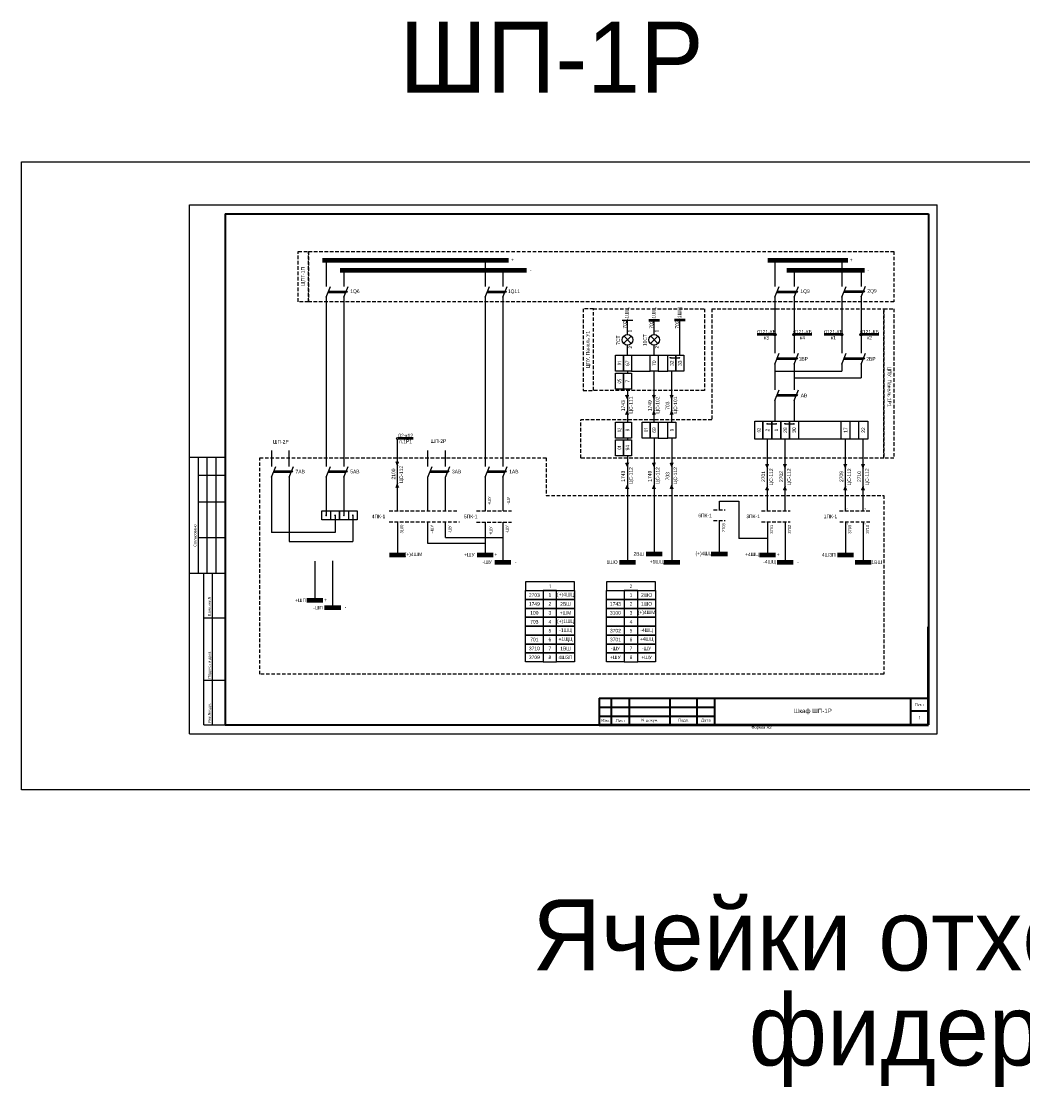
# Model space of a CAD drawing. Header units: millimetres. Extents: x 7700 to 12777, y -2533 to 2568.
# Tile 44 of 74: x 8116 to 8679, y 1887 to 2492. Entities that reach past the tile are written whole.
import ezdxf
from ezdxf.enums import TextEntityAlignment as Align

# ---------------------------------------------------------------- set-up
doc = ezdxf.new("R2010")
doc.units = ezdxf.units.MM
doc.linetypes.add('JIS_02_2.0', pattern=[3, 2, -1])
doc.layers.add('основная 0.5', color=7, linetype='Continuous', lineweight=50)
doc.styles.add('SIMPLEX', font='txt', dxfattribs={"height": 5})

msp = doc.modelspace()

# ---------------------------------------------------------------- hatches: boundary and pattern name
h = msp.add_hatch(color=256)
h.dxf.hatch_style = 1
h.paths.add_polyline_path([(8457.61, 2282.21), (8456.61, 2279.87), (8455.61, 2282.21)])
h = msp.add_hatch(color=256)
h.dxf.hatch_style = 1
h.paths.add_polyline_path([(8472.6, 2282.21), (8471.6, 2279.87), (8470.6, 2282.21)])
h = msp.add_hatch(color=256)
h.dxf.hatch_style = 1
h.paths.add_polyline_path([(8482.6, 2282.21), (8481.6, 2279.87), (8480.6, 2282.21)])
h = msp.add_hatch(color=256)
h.dxf.hatch_style = 1
h.paths.add_polyline_path([(8455.61, 2271.09), (8456.61, 2273.43), (8457.61, 2271.09)])
h = msp.add_hatch(color=256)
h.dxf.hatch_style = 1
h.paths.add_polyline_path([(8470.6, 2271.09), (8471.6, 2273.43), (8472.6, 2271.09)])
h = msp.add_hatch(color=256)
h.dxf.hatch_style = 1
h.paths.add_polyline_path([(8480.6, 2271.09), (8481.6, 2273.43), (8482.6, 2271.09)])
h = msp.add_hatch(color=256)
h.dxf.hatch_style = 1
h.paths.add_polyline_path([(8328.44, 2244.84), (8327.44, 2242.5), (8326.44, 2244.84)])
h = msp.add_hatch(color=256)
h.dxf.hatch_style = 1
h.paths.add_polyline_path([(8457.61, 2244.12), (8456.61, 2241.78), (8455.61, 2244.12)])
h = msp.add_hatch(color=256)
h.dxf.hatch_style = 1
h.paths.add_polyline_path([(8472.6, 2244.12), (8471.6, 2241.78), (8470.6, 2244.12)])
h = msp.add_hatch(color=256)
h.dxf.hatch_style = 1
h.paths.add_polyline_path([(8482.6, 2244.12), (8481.6, 2241.78), (8480.6, 2244.12)])
h = msp.add_hatch(color=256)
h.dxf.hatch_style = 1
h.paths.add_polyline_path([(8536.22, 2243.42), (8535.22, 2241.08), (8534.22, 2243.42)])
h = msp.add_hatch(color=256)
h.dxf.hatch_style = 1
h.paths.add_polyline_path([(8546.22, 2243.42), (8545.22, 2241.08), (8544.22, 2243.42)])
h = msp.add_hatch(color=256)
h.dxf.hatch_style = 1
h.paths.add_polyline_path([(8580.08, 2243.42), (8579.08, 2241.08), (8578.08, 2243.42)])
h = msp.add_hatch(color=256)
h.dxf.hatch_style = 1
h.paths.add_polyline_path([(8590.08, 2243.42), (8589.08, 2241.08), (8588.08, 2243.42)])
h = msp.add_hatch(color=256)
h.dxf.hatch_style = 1
h.paths.add_polyline_path([(8326.44, 2230.15), (8327.44, 2232.5), (8328.44, 2230.15)])
h = msp.add_hatch(color=256)
h.dxf.hatch_style = 1
h.paths.add_polyline_path([(8455.61, 2229.43), (8456.61, 2231.78), (8457.61, 2229.43)])
h = msp.add_hatch(color=256)
h.dxf.hatch_style = 1
h.paths.add_polyline_path([(8470.6, 2229.43), (8471.6, 2231.78), (8472.6, 2229.43)])
h = msp.add_hatch(color=256)
h.dxf.hatch_style = 1
h.paths.add_polyline_path([(8480.6, 2229.43), (8481.6, 2231.78), (8482.6, 2229.43)])
h = msp.add_hatch(color=256)
h.dxf.hatch_style = 1
h.paths.add_polyline_path([(8534.22, 2228.74), (8535.22, 2231.08), (8536.22, 2228.74)])
h = msp.add_hatch(color=256)
h.dxf.hatch_style = 1
h.paths.add_polyline_path([(8544.22, 2228.74), (8545.22, 2231.08), (8546.22, 2228.74)])
h = msp.add_hatch(color=256)
h.dxf.hatch_style = 1
h.paths.add_polyline_path([(8578.08, 2228.74), (8579.08, 2231.08), (8580.08, 2228.74)])
h = msp.add_hatch(color=256)
h.dxf.hatch_style = 1
h.paths.add_polyline_path([(8588.08, 2228.74), (8589.08, 2231.08), (8590.08, 2228.74)])

# ---------------------------------------------------------------- linework, layer by layer
for p, q in [((8210.61, 2091.88), (8210.61, 2388.93)), ((8210.61, 2388.93), (8630.62, 2388.93)), ((8210.61, 2091.88), (8210.61, 2388.93)), ((8630.62, 2091.88), (8630.62, 2388.93)), ((8630.62, 2091.88), (8630.62, 2388.93)), ((8288.76, 2340.52), (8298.77, 2340.52)), ((8298.46, 2339.77), (8298.77, 2340.52)), ((8298.77, 2340.52), (8299.24, 2340.32)), ((8299.24, 2340.32), (8298.89, 2339.57)), ((8378.03, 2340.52), (8388.04, 2340.52)), ((8387.74, 2339.77), (8388.04, 2340.52)), ((8388.04, 2340.52), (8388.51, 2340.32)), ((8388.51, 2340.32), (8388.17, 2339.57)), ((8540.82, 2340.52), (8551.62, 2340.52)), ((8551.32, 2339.77), (8551.62, 2340.52)), ((8551.62, 2340.52), (8552.09, 2340.32)), ((8552.09, 2340.32), (8551.75, 2339.57)), ((8578.51, 2340.76), (8589.22, 2340.76)), ((8588.91, 2340), (8589.22, 2340.76)), ((8589.22, 2340.76), (8589.69, 2340.56)), ((8589.69, 2340.56), (8589.34, 2339.81)), ((8288.45, 2339.77), (8298.46, 2339.77)), ((8298.89, 2339.57), (8298.46, 2339.77)), ((8377.73, 2339.77), (8387.74, 2339.77)), ((8388.17, 2339.57), (8387.74, 2339.77)), ((8540.52, 2339.77), (8551.32, 2339.77)), ((8551.75, 2339.57), (8551.32, 2339.77)), ((8578.21, 2340), (8588.91, 2340)), ((8589.34, 2339.81), (8588.91, 2340)), ((8453.61, 2324.3), (8459.61, 2324.3)), ((8456.61, 2316.19), (8456.61, 2324.3)), ((8471.6, 2316.19), (8471.6, 2324.3)), ((8486.1, 2304.53), (8486.1, 2324.3)), ((8456.61, 2304.53), (8456.61, 2310.19)), ((8471.6, 2304.53), (8471.6, 2310.19)), ((8458.86, 2304.53), (8469.35, 2304.53)), ((8473.85, 2304.53), (8479.35, 2304.53)), ((8480.74, 2303.02), (8485.74, 2303.02)), ((8540.52, 2302.29), (8551.32, 2302.29)), ((8540.82, 2303.04), (8551.62, 2303.04)), ((8551.32, 2302.29), (8551.62, 2303.04)), ((8551.75, 2302.1), (8551.32, 2302.29)), ((8551.62, 2303.04), (8552.09, 2302.84)), ((8552.09, 2302.84), (8551.75, 2302.1)), ((8578.11, 2302.29), (8588.91, 2302.29)), ((8578.42, 2303.04), (8589.22, 2303.04)), ((8588.91, 2302.29), (8589.22, 2303.04)), ((8589.34, 2302.1), (8588.91, 2302.29)), ((8589.22, 2303.04), (8589.69, 2302.84)), ((8589.69, 2302.84), (8589.34, 2302.1)), ((8456.61, 2295.53), (8456.61, 2294.5)), ((8458.86, 2295.53), (8469.35, 2295.53)), ((8471.6, 2267.02), (8471.6, 2295.53)), ((8473.85, 2295.53), (8479.35, 2295.53)), ((8481.6, 2267.02), (8481.6, 2295.53)), ((8455.61, 2282.21), (8456.61, 2279.87)), ((8456.61, 2285.5), (8456.61, 2267.02)), ((8470.6, 2282.21), (8471.6, 2279.87)), ((8480.6, 2282.21), (8481.6, 2279.87)), ((8540.52, 2281.73), (8551.32, 2281.73)), ((8540.82, 2282.49), (8551.62, 2282.49)), ((8551.32, 2281.73), (8551.62, 2282.49)), ((8551.75, 2281.54), (8551.32, 2281.73)), ((8551.62, 2282.49), (8552.09, 2282.29)), ((8552.09, 2282.29), (8551.75, 2281.54)), ((8456.61, 2273.43), (8455.61, 2271.09)), ((8471.6, 2273.43), (8470.6, 2271.09)), ((8481.6, 2273.43), (8480.6, 2271.09)), ((8473.85, 2267.02), (8479.35, 2267.02)), ((8535.11, 2265.98), (8540.11, 2265.98)), ((8545.11, 2265.98), (8550.11, 2265.98)), ((8327.44, 2217.1), (8327.44, 2257.13)), ((8456.61, 2258.02), (8456.61, 2257.09)), ((8471.6, 2258.02), (8471.6, 2192.93)), ((8473.85, 2258.02), (8479.35, 2258.02)), ((8481.6, 2258.02), (8481.6, 2188.32)), ((8535.22, 2217.14), (8535.22, 2257.48)), ((8545.22, 2217.14), (8545.22, 2257.48)), ((8579.08, 2217.14), (8579.08, 2257.48)), ((8589.08, 2217.14), (8589.08, 2257.48)), ((8230.61, 2247.12), (8210.61, 2247.12)), ((8215.61, 2182.12), (8215.61, 2247.12)), ((8220.61, 2182.12), (8220.61, 2247.12)), ((8225.61, 2182.12), (8225.61, 2247.12)), ((8326.44, 2244.84), (8327.44, 2242.5)), ((8455.61, 2244.12), (8456.61, 2241.78)), ((8456.61, 2248.09), (8456.61, 2188.32)), ((8470.6, 2244.12), (8471.6, 2241.78)), ((8480.6, 2244.12), (8481.6, 2241.78)), ((8257.71, 2238.79), (8267.71, 2238.79)), ((8258.01, 2239.55), (8268.02, 2239.55)), ((8267.71, 2238.79), (8268.02, 2239.55)), ((8268.14, 2238.6), (8267.71, 2238.79)), ((8268.02, 2239.55), (8268.49, 2239.34)), ((8268.49, 2239.34), (8268.14, 2238.6)), ((8288.45, 2238.79), (8298.46, 2238.79)), ((8288.76, 2239.55), (8298.77, 2239.55)), ((8298.46, 2238.79), (8298.77, 2239.55)), ((8298.89, 2238.6), (8298.46, 2238.79)), ((8298.77, 2239.55), (8299.24, 2239.34)), ((8299.24, 2239.34), (8298.89, 2238.6)), ((8345.53, 2238.79), (8355.54, 2238.79)), ((8345.83, 2239.55), (8355.84, 2239.55)), ((8355.54, 2238.79), (8355.84, 2239.55)), ((8355.97, 2238.6), (8355.54, 2238.79)), ((8355.84, 2239.55), (8356.31, 2239.34)), ((8356.31, 2239.34), (8355.97, 2238.6)), ((8377.73, 2238.79), (8387.74, 2238.79)), ((8378.03, 2239.55), (8388.04, 2239.55)), ((8387.74, 2238.79), (8388.04, 2239.55)), ((8388.17, 2238.6), (8387.74, 2238.79)), ((8388.04, 2239.55), (8388.51, 2239.34)), ((8388.51, 2239.34), (8388.17, 2238.6)), ((8534.22, 2243.42), (8535.22, 2241.08)), ((8544.22, 2243.42), (8545.22, 2241.08)), ((8578.08, 2243.42), (8579.08, 2241.08)), ((8588.08, 2243.42), (8589.08, 2241.08)), ((8215.61, 2237.12), (8230.61, 2237.12)), ((8327.44, 2232.5), (8326.44, 2230.15)), ((8456.61, 2231.78), (8455.61, 2229.43)), ((8471.6, 2231.78), (8470.6, 2229.43)), ((8481.6, 2231.78), (8480.6, 2229.43)), ((8535.22, 2231.08), (8534.22, 2228.74)), ((8545.22, 2231.08), (8544.22, 2228.74)), ((8579.08, 2231.08), (8578.08, 2228.74)), ((8589.08, 2231.08), (8588.08, 2228.74)), ((8215.61, 2222.12), (8230.61, 2222.12)), ((8508.24, 2217.64), (8508.24, 2222.57)), ((8508.24, 2222.57), (8519.11, 2222.57)), ((8519.11, 2222.57), (8519.11, 2201.66)), ((8289.86, 2217.1), (8289.86, 2212.1)), ((8299.86, 2217.1), (8299.86, 2212.1)), ((8327.44, 2210.85), (8327.44, 2192.43)), ((8508.24, 2192.93), (8508.24, 2211.71)), ((8579.08, 2210.89), (8579.08, 2192.43)), ((8589.08, 2210.89), (8589.08, 2188.32)), ((8215.61, 2202.12), (8230.61, 2202.12)), ((8535.22, 2201.66), (8519.11, 2201.66)), ((8210.61, 2182.12), (8230.61, 2182.12)), ((8218.61, 2096.93), (8218.61, 2182.12)), ((8223.48, 2096.93), (8223.48, 2182.12)), ((8218.61, 2157.12), (8230.61, 2157.12)), ((8218.61, 2122.12), (8230.61, 2122.12)), ((8218.61, 2096.93), (8230.61, 2096.93)), ((8210.61, 2091.88), (8630.62, 2091.88))]:
    msp.add_line(p, q)
at = {"lineweight": 40}
for p, q in [((8230.61, 2383.93), (8625.7, 2383.93)), ((8625.7, 2383.93), (8625.7, 2096.93)), ((8440.7, 2111.92), (8505.7, 2111.92)), ((8615.7, 2111.93), (8615.7, 2096.93)), ((8440.7, 2106.92), (8505.7, 2106.92)), ((8615.7, 2104.93), (8625.7, 2104.93)), ((8440.7, 2101.92), (8505.7, 2101.92)), ((8230.61, 2096.93), (8625.7, 2096.93))]:
    msp.add_line(p, q, dxfattribs=at)
at = {"linetype": 'Continuous', "lineweight": 40}
msp.add_line((8230.61, 2383.93), (8230.61, 2096.93), dxfattribs=at)
at = {"color": 1, "lineweight": 100}
for p, q in [((8285.29, 2357.81), (8389.88, 2357.81)), ((8535.49, 2357.81), (8580.5, 2357.81)), ((8322.93, 2192.43), (8331.95, 2192.43)), ((8372.13, 2192.43), (8381.15, 2192.43)), ((8503.73, 2192.93), (8512.75, 2192.93)), ((8530.71, 2192.43), (8539.73, 2192.43)), ((8477.09, 2188.32), (8486.11, 2188.32)), ((8276.51, 2166.9), (8285.53, 2166.9))]:
    msp.add_line(p, q, dxfattribs=at)
at = {"color": 1}
for p, q in [((8287.36, 2357.81), (8287.36, 2343.06)), ((8376.64, 2357.81), (8376.64, 2343.06)), ((8539.43, 2357.81), (8539.43, 2343.06)), ((8577.02, 2357.81), (8577.02, 2343.06)), ((8287.36, 2337.06), (8289.79, 2343.06)), ((8376.64, 2337.06), (8379.06, 2343.06)), ((8539.43, 2337.06), (8541.85, 2343.06)), ((8577.02, 2337.06), (8579.45, 2343.06)), ((8287.36, 2337.06), (8287.36, 2242.09)), ((8376.64, 2337.06), (8376.64, 2242.09)), ((8539.43, 2337.06), (8539.43, 2316.64)), ((8577.02, 2337.06), (8577.02, 2316.64)), ((8539.43, 2315.39), (8539.43, 2305.59)), ((8577.02, 2315.39), (8577.02, 2305.59)), ((8539.43, 2299.59), (8541.85, 2305.59)), ((8577.02, 2299.59), (8579.45, 2305.59)), ((8539.43, 2299.59), (8539.43, 2285.03)), ((8577.02, 2299.59), (8577.02, 2295.61)), ((8539.43, 2295.61), (8577.02, 2295.61)), ((8539.43, 2279.03), (8541.85, 2285.03)), ((8539.43, 2279.03), (8539.43, 2267.48)), ((8287.36, 2271.99), (8287.36, 2242.09)), ((8256.61, 2251.05), (8256.61, 2242.09)), ((8344.44, 2242.09), (8344.44, 2251.05)), ((8256.61, 2236.09), (8259.04, 2242.09)), ((8287.36, 2236.09), (8289.79, 2242.09)), ((8344.44, 2236.09), (8346.86, 2242.09)), ((8376.64, 2236.09), (8379.06, 2242.09)), ((8256.61, 2236.09), (8256.61, 2205.01)), ((8287.36, 2236.09), (8287.36, 2214.6)), ((8344.44, 2217.14), (8344.44, 2236.09)), ((8376.64, 2236.09), (8376.64, 2217.1)), ((8292.36, 2214.6), (8292.36, 2205.01)), ((8344.44, 2198.89), (8344.44, 2210.89)), ((8376.64, 2210.85), (8376.64, 2192.43)), ((8292.36, 2205.01), (8256.61, 2205.01)), ((8376.64, 2198.89), (8344.44, 2198.89)), ((8281.02, 2188.79), (8281.02, 2166.9))]:
    msp.add_line(p, q, dxfattribs=at)
at = {"color": 5, "lineweight": 100}
for p, q in [((8295.31, 2352.21), (8399.87, 2352.21)), ((8546.22, 2352.21), (8589.72, 2352.21)), ((8382.13, 2188.28), (8391.15, 2188.28)), ((8540.71, 2188.32), (8549.73, 2188.32)), ((8286.51, 2162.79), (8295.53, 2162.79))]:
    msp.add_line(p, q, dxfattribs=at)
at = {"color": 5}
for p, q in [((8297.36, 2352.21), (8297.36, 2343.06)), ((8386.64, 2352.21), (8386.64, 2343.06)), ((8550.22, 2352.21), (8550.22, 2343.06)), ((8587.81, 2352.21), (8587.81, 2343.06)), ((8297.36, 2337.06), (8299.8, 2343.06)), ((8386.64, 2337.06), (8389.07, 2343.06)), ((8550.22, 2337.06), (8552.66, 2343.06)), ((8587.81, 2337.3), (8590.25, 2343.3)), ((8297.36, 2337.06), (8297.36, 2242.09)), ((8386.64, 2337.06), (8386.64, 2242.09)), ((8550.22, 2337.06), (8550.22, 2316.64)), ((8587.81, 2337.3), (8587.81, 2316.64)), ((8550.22, 2315.39), (8550.22, 2305.59)), ((8587.81, 2315.39), (8587.81, 2305.59)), ((8550.22, 2299.59), (8552.66, 2305.59)), ((8587.81, 2299.59), (8590.25, 2305.59)), ((8550.22, 2299.59), (8550.22, 2285.03)), ((8587.81, 2299.59), (8587.81, 2291.77)), ((8550.22, 2291.77), (8587.81, 2291.77)), ((8550.22, 2279.03), (8552.66, 2285.03)), ((8550.22, 2279.03), (8550.22, 2267.48)), ((8297.36, 2271.99), (8297.36, 2242.09)), ((8266.61, 2242.09), (8266.61, 2251.05)), ((8354.44, 2242.09), (8354.44, 2251.05)), ((8266.61, 2236.09), (8269.05, 2242.09)), ((8297.36, 2236.09), (8299.8, 2242.09)), ((8354.44, 2236.09), (8356.87, 2242.09)), ((8386.64, 2236.09), (8389.07, 2242.09)), ((8266.61, 2236.09), (8266.61, 2200.01)), ((8297.36, 2236.09), (8297.36, 2214.6)), ((8354.44, 2217.14), (8354.44, 2236.09)), ((8386.64, 2236.09), (8386.64, 2217.1)), ((8302.36, 2214.6), (8302.36, 2200.01)), ((8354.44, 2202.23), (8354.44, 2210.89)), ((8386.64, 2210.85), (8386.64, 2188.28)), ((8354.44, 2202.23), (8386.64, 2202.23)), ((8266.61, 2200.01), (8302.36, 2200.01)), ((8291.02, 2189.07), (8291.02, 2162.79))]:
    msp.add_line(p, q, dxfattribs=at)
at = {"color": 32, "linetype": 'JIS_02_2.0', "true_color": 0xcd6928}
for p, q in [((8504.02, 2330.61), (8504.02, 2268.26)), ((8504.02, 2268.26), (8430.48, 2268.26)), ((8410.89, 2225.82), (8600.61, 2225.82)), ((8600.61, 2225.82), (8600.61, 2125.37))]:
    msp.add_line(p, q, dxfattribs=at)
at = {"color": 5, "lineweight": 50}
msp.add_line((8468.6, 2324.3), (8474.6, 2324.3), dxfattribs=at)
at = {"color": 1, "lineweight": 50}
msp.add_line((8489.1, 2324.3), (8483.1, 2324.3), dxfattribs=at)
at = {"color": 40, "true_color": 0xf8d731}
for p, q in [((8458.75, 2315.3), (8454.47, 2311.09)), ((8458.73, 2311.07), (8454.49, 2315.32)), ((8473.74, 2315.3), (8469.47, 2311.09)), ((8473.72, 2311.07), (8469.49, 2315.32))]:
    msp.add_line(p, q, dxfattribs=at)
at = {"linetype": 'Continuous'}
for p, q in [((8230.61, 2237.94), (8230.61, 2217.94)), ((8230.61, 2197.94), (8230.61, 2177.94))]:
    msp.add_line(p, q, dxfattribs=at)
at = {"linetype": 'JIS_02_2.0'}
for p, q in [((8322.83, 2217.1), (8361.34, 2217.14)), ((8371.85, 2217.1), (8391.43, 2217.1)), ((8504.93, 2217.64), (8511.55, 2217.64)), ((8531.93, 2217.14), (8548.02, 2217.14)), ((8575.78, 2217.14), (8593.06, 2217.14)), ((8322.83, 2210.89), (8362.25, 2210.89)), ((8371.85, 2210.85), (8391.43, 2210.85)), ((8504.93, 2211.71), (8511.55, 2211.71)), ((8531.93, 2210.89), (8548.02, 2210.89)), ((8575.83, 2210.89), (8593.06, 2210.89))]:
    msp.add_line(p, q, dxfattribs=at)
at = {"color": 7}
for p, q in [((8535.22, 2210.89), (8535.22, 2192.43)), ((8545.22, 2210.89), (8545.22, 2188.32))]:
    msp.add_line(p, q, dxfattribs=at)
at = {"lineweight": 100}
for p, q in [((8467.09, 2192.93), (8476.11, 2192.93)), ((8574.57, 2192.43), (8583.59, 2192.43)), ((8452.1, 2188.32), (8461.12, 2188.32)), ((8584.57, 2188.32), (8593.59, 2188.32))]:
    msp.add_line(p, q, dxfattribs=at)
for points in [[(8116.25, 2413.12), (8741.79, 2413.12), (8741.79, 2060.53), (8116.25, 2060.53)], [(8454.36, 2304.53), (8454.36, 2295.53), (8449.86, 2295.53), (8449.86, 2304.53)], [(8458.86, 2304.53), (8458.86, 2295.53), (8454.36, 2295.53), (8454.36, 2304.53)], [(8473.85, 2304.53), (8473.85, 2295.53), (8469.35, 2295.53), (8469.35, 2304.53)], [(8483.85, 2304.53), (8483.85, 2295.53), (8479.35, 2295.53), (8479.35, 2304.53)], [(8488.35, 2304.53), (8488.35, 2295.53), (8483.85, 2295.53), (8483.85, 2304.53)], [(8454.36, 2294.5), (8454.36, 2285.5), (8449.86, 2285.5), (8449.86, 2294.5)], [(8458.86, 2294.5), (8458.86, 2285.5), (8454.36, 2285.5), (8454.36, 2294.5)], [(8454.36, 2267.02), (8454.36, 2258.02), (8449.86, 2258.02), (8449.86, 2267.02)], [(8458.86, 2267.02), (8458.86, 2258.02), (8454.36, 2258.02), (8454.36, 2267.02)], [(8469.35, 2267.02), (8469.35, 2258.02), (8464.85, 2258.02), (8464.85, 2267.02)], [(8473.85, 2267.02), (8473.85, 2258.02), (8469.35, 2258.02), (8469.35, 2267.02)], [(8483.85, 2267.02), (8483.85, 2258.02), (8479.35, 2258.02), (8479.35, 2267.02)], [(8532.72, 2267.48), (8532.72, 2257.48), (8528.22, 2257.48), (8528.22, 2267.48)], [(8537.72, 2267.48), (8537.72, 2257.48), (8532.72, 2257.48), (8532.72, 2267.48)], [(8532.72, 2267.48), (8591.58, 2267.48), (8591.58, 2257.48), (8532.72, 2257.48)], [(8542.72, 2267.48), (8542.72, 2257.48), (8537.72, 2257.48), (8537.72, 2267.48)], [(8547.72, 2267.48), (8547.72, 2257.48), (8542.72, 2257.48), (8542.72, 2267.48)], [(8552.72, 2267.48), (8552.72, 2257.48), (8547.72, 2257.48), (8547.72, 2267.48)], [(8581.58, 2267.48), (8581.58, 2257.48), (8576.58, 2257.48), (8576.58, 2267.48)], [(8591.58, 2267.48), (8591.58, 2257.48), (8586.58, 2257.48), (8586.58, 2267.48)], [(8454.36, 2257.09), (8454.36, 2248.09), (8449.86, 2248.09), (8449.86, 2257.09)], [(8458.86, 2257.09), (8458.86, 2248.09), (8454.36, 2248.09), (8454.36, 2257.09)], [(8294.86, 2212.1), (8284.86, 2212.1), (8284.86, 2217.1), (8294.86, 2217.1)], [(8304.86, 2212.1), (8294.86, 2212.1), (8294.86, 2217.1), (8304.86, 2217.1)], [(8399.32, 2172.36), (8426.81, 2172.36), (8426.81, 2177.35), (8399.32, 2177.35)], [(8444.86, 2172.36), (8472.36, 2172.36), (8472.36, 2177.35), (8444.86, 2177.35)], [(8409.31, 2167.36), (8399.32, 2167.36), (8399.32, 2172.36), (8409.31, 2172.36)], [(8409.31, 2167.36), (8416.81, 2167.36), (8416.81, 2172.36), (8409.31, 2172.36)], [(8426.81, 2167.36), (8416.81, 2167.36), (8416.81, 2172.36), (8426.81, 2172.36)], [(8454.86, 2167.36), (8444.86, 2167.36), (8444.86, 2172.36), (8454.86, 2172.36)], [(8454.86, 2167.36), (8462.36, 2167.36), (8462.36, 2172.36), (8454.86, 2172.36)], [(8472.36, 2167.36), (8462.36, 2167.36), (8462.36, 2172.36), (8472.36, 2172.36)], [(8409.31, 2162.36), (8399.32, 2162.36), (8399.32, 2167.36), (8409.31, 2167.36)], [(8409.31, 2162.36), (8416.81, 2162.36), (8416.81, 2167.36), (8409.31, 2167.36)], [(8426.81, 2162.36), (8416.81, 2162.36), (8416.81, 2167.36), (8426.81, 2167.36)], [(8454.86, 2162.36), (8444.86, 2162.36), (8444.86, 2167.36), (8454.86, 2167.36)], [(8454.86, 2162.36), (8462.36, 2162.36), (8462.36, 2167.36), (8454.86, 2167.36)], [(8472.36, 2162.36), (8462.36, 2162.36), (8462.36, 2167.36), (8472.36, 2167.36)], [(8409.31, 2157.36), (8399.32, 2157.36), (8399.32, 2162.36), (8409.31, 2162.36)], [(8409.31, 2157.36), (8416.81, 2157.36), (8416.81, 2162.36), (8409.31, 2162.36)], [(8426.81, 2157.36), (8416.81, 2157.36), (8416.81, 2162.36), (8426.81, 2162.36)], [(8454.86, 2157.36), (8444.86, 2157.36), (8444.86, 2162.36), (8454.86, 2162.36)], [(8454.86, 2157.36), (8462.36, 2157.36), (8462.36, 2162.36), (8454.86, 2162.36)], [(8472.36, 2157.36), (8462.36, 2157.36), (8462.36, 2162.36), (8472.36, 2162.36)], [(8409.31, 2152.36), (8399.32, 2152.36), (8399.32, 2157.36), (8409.31, 2157.36)], [(8409.31, 2152.36), (8416.81, 2152.36), (8416.81, 2157.36), (8409.31, 2157.36)], [(8426.81, 2152.36), (8416.81, 2152.36), (8416.81, 2157.36), (8426.81, 2157.36)], [(8454.86, 2152.36), (8444.86, 2152.36), (8444.86, 2157.36), (8454.86, 2157.36)], [(8454.86, 2152.36), (8462.36, 2152.36), (8462.36, 2157.36), (8454.86, 2157.36)], [(8472.36, 2152.36), (8462.36, 2152.36), (8462.36, 2157.36), (8472.36, 2157.36)], [(8409.31, 2147.36), (8399.32, 2147.36), (8399.32, 2152.36), (8409.31, 2152.36)], [(8409.31, 2142.36), (8399.32, 2142.36), (8399.32, 2147.36), (8409.31, 2147.36)], [(8409.31, 2147.36), (8416.81, 2147.36), (8416.81, 2152.36), (8409.31, 2152.36)], [(8409.31, 2142.36), (8416.81, 2142.36), (8416.81, 2147.36), (8409.31, 2147.36)], [(8426.81, 2147.36), (8416.81, 2147.36), (8416.81, 2152.36), (8426.81, 2152.36)], [(8426.81, 2142.36), (8416.81, 2142.36), (8416.81, 2147.36), (8426.81, 2147.36)], [(8454.86, 2147.36), (8444.86, 2147.36), (8444.86, 2152.36), (8454.86, 2152.36)], [(8454.86, 2142.36), (8444.86, 2142.36), (8444.86, 2147.36), (8454.86, 2147.36)], [(8454.86, 2147.36), (8462.36, 2147.36), (8462.36, 2152.36), (8454.86, 2152.36)], [(8454.86, 2142.36), (8462.36, 2142.36), (8462.36, 2147.36), (8454.86, 2147.36)], [(8472.36, 2147.36), (8462.36, 2147.36), (8462.36, 2152.36), (8472.36, 2152.36)], [(8472.36, 2142.36), (8462.36, 2142.36), (8462.36, 2147.36), (8472.36, 2147.36)], [(8409.31, 2137.36), (8399.32, 2137.36), (8399.32, 2142.36), (8409.31, 2142.36)], [(8409.31, 2137.36), (8416.81, 2137.36), (8416.81, 2142.36), (8409.31, 2142.36)], [(8426.81, 2137.36), (8416.81, 2137.36), (8416.81, 2142.36), (8426.81, 2142.36)], [(8454.86, 2137.36), (8444.86, 2137.36), (8444.86, 2142.36), (8454.86, 2142.36)], [(8454.86, 2137.36), (8462.36, 2137.36), (8462.36, 2142.36), (8454.86, 2142.36)], [(8472.36, 2137.36), (8462.36, 2137.36), (8462.36, 2142.36), (8472.36, 2142.36)], [(8409.31, 2132.36), (8399.32, 2132.36), (8399.32, 2137.36), (8409.31, 2137.36)], [(8409.31, 2132.36), (8416.81, 2132.36), (8416.81, 2137.36), (8409.31, 2137.36)], [(8426.81, 2132.36), (8416.81, 2132.36), (8416.81, 2137.36), (8426.81, 2137.36)], [(8454.86, 2132.36), (8444.86, 2132.36), (8444.86, 2137.36), (8454.86, 2137.36)], [(8454.86, 2132.36), (8462.36, 2132.36), (8462.36, 2137.36), (8454.86, 2137.36)], [(8472.36, 2132.36), (8462.36, 2132.36), (8462.36, 2137.36), (8472.36, 2137.36)]]:
    msp.add_lwpolyline(points, close=True)
at = {"color": 32, "linetype": 'JIS_02_2.0', "true_color": 0xcd6928}
for points in [[(8277.43, 2362.86), (8277.43, 2362.86), (8277.43, 2334.54), (8271.74, 2334.54), (8271.74, 2362.86), (8277.43, 2362.86)], [(8504.02, 2330.61), (8600.61, 2330.61), (8600.61, 2246.69), (8430.48, 2246.69), (8430.48, 2268.26)], [(8431.77, 2330.61), (8431.77, 2330.61), (8431.77, 2284.76), (8437.46, 2284.76), (8437.46, 2330.61), (8431.77, 2330.61)], [(8606.3, 2330.61), (8606.3, 2330.61), (8606.3, 2246.69), (8600.61, 2246.69), (8600.61, 2330.61), (8606.3, 2330.61)], [(8600.61, 2125.37), (8250.05, 2125.37), (8250.05, 2246.94), (8410.89, 2246.94), (8410.89, 2225.82)]]:
    msp.add_lwpolyline(points, dxfattribs=at)
for points in [[(8606.3, 2334.54), (8277.43, 2334.54), (8277.43, 2362.86), (8606.3, 2362.86)], [(8437.46, 2284.76), (8437.46, 2330.61), (8499.88, 2330.61), (8499.88, 2284.76)]]:
    msp.add_lwpolyline(points, close=True, dxfattribs=at)
at = {"const_width": 0.45}
for points in [[(8480.74, 2303.3, 2.414214), (8480.74, 2303.02, 2.414214)], [(8485.74, 2303.3, 1), (8485.74, 2302.75, 1)], [(8535.11, 2266.25, 1), (8535.11, 2265.7, 1)], [(8540.11, 2266.25, 1), (8540.11, 2265.7, 1)], [(8545.11, 2266.25, 2.414214), (8545.11, 2265.98, 2.414214)], [(8550.11, 2266.25, 1), (8550.11, 2265.7, 1)]]:
    msp.add_lwpolyline(points, format="xyb", close=True, dxfattribs=at)
at = {"color": 1, "const_width": 0.45}
for points in [[(8287.36, 2214.87, 1), (8287.36, 2214.32, 1)], [(8292.36, 2214.87, 1), (8292.36, 2214.32, 1)]]:
    msp.add_lwpolyline(points, format="xyb", close=True, dxfattribs=at)
at = {"color": 5, "const_width": 0.45}
for points in [[(8297.36, 2214.87, 1), (8297.36, 2214.32, 1)], [(8302.36, 2214.87, 1), (8302.36, 2214.32, 1)]]:
    msp.add_lwpolyline(points, format="xyb", close=True, dxfattribs=at)
for centre, radius in [((8456.61, 2313.19), 3), ((8471.6, 2313.19), 3), ((8539.43, 2316.02), 0.629), ((8550.22, 2316.02), 0.629), ((8577.02, 2316.02), 0.629), ((8587.81, 2316.02), 0.629), ((8327.44, 2257.76), 0.629)]:
    msp.add_circle(centre, radius)
at = {"layer": 'основная 0.5', "color": 0}
for p, q in [((8625.7, 2096.93), (8625.7, 2151.93)), ((8440.7, 2096.93), (8625.7, 2096.93))]:
    msp.add_line(p, q, dxfattribs=at)
at = {"layer": 'основная 0.5', "lineweight": 40}
for p, q in [((8440.7, 2111.92), (8440.7, 2096.93)), ((8447.7, 2096.93), (8447.7, 2111.92)), ((8457.7, 2096.93), (8457.7, 2111.92)), ((8480.7, 2096.93), (8480.7, 2111.92)), ((8495.7, 2096.93), (8495.7, 2111.92)), ((8505.7, 2096.93), (8505.7, 2111.93)), ((8505.7, 2111.93), (8625.7, 2111.93))]:
    msp.add_line(p, q, dxfattribs=at)

# ---------------------------------------------------------------- texts
at = {"style": 'SIMPLEX'}
for s, p in [('1', (8458.96, 2317.29)), ('1', (8473.95, 2317.29)), ('2', (8459.16, 2308.3)), ('2', (8474.15, 2308.3))]:
    msp.add_text(s, height=2, rotation=90.00004, dxfattribs=at).set_placement(p)
at = {"color": 4, "style": 'SIMPLEX'}
for s, p in [('ЦС-111', (8459.54, 2276.52)), ('ЦС-102', (8474.54, 2276.52)), ('ЦС-101', (8484.54, 2276.52)), ('ЦС-112', (8459.54, 2236.9)), ('ЦС-112', (8474.54, 2236.9)), ('ЦС-112', (8484.54, 2236.9))]:
    msp.add_text(s, height=2, rotation=90.00004, dxfattribs=at).set_placement(p, align=Align.CENTER)
at = {"color": 4, "lineweight": 50, "style": 'SIMPLEX'}
for p in [(8330.55, 2237.6), (8538.33, 2236.18), (8548.33, 2236.18), (8582.19, 2236.18), (8592.19, 2236.18)]:
    msp.add_text('ЦС-112', height=2, rotation=90, dxfattribs=at).set_placement(p, align=Align.CENTER)
at = {"linetype": 'Continuous', "style": 'SIMPLEX'}
for s, p in [('Согласовано', (8214.44, 2196.99)), ('Взам.инв.N', (8222.44, 2157.99)), ('Подпись и дата', (8222.44, 2122.99)), ('Инв.Nподл.', (8222.44, 2097.99))]:
    msp.add_text(s, height=1.5, rotation=90, dxfattribs=at).set_placement(p)
at = {"color": 3, "lineweight": 35, "char_height": 2.5, "attachment_point": 5, "line_spacing_factor": 0.8, "style": 'SIMPLEX'}
for s, insert, width in [('\\P{\\H16x;ШП-1Р}', (8414, 2473.56), 323.2844), ('\\P{\\H16x;Ячейки отходящих фидеров}', (8636.11, 1948.01), 641.8432)]:
    msp.add_mtext(s, dxfattribs=dict(at, insert=insert, width=width))
at = {"lineweight": 50, "attachment_point": 5, "style": 'SIMPLEX'}
for s, insert, char_height, width in [('+', (8392.05, 2358.13), 2, 2.9186), ('+', (8582.34, 2358.08), 2, 2.8019), ('-', (8402.26, 2352.51), 2, 2.1255), ('-', (8591.83, 2352.48), 2, 2.5866), ('1Q6', (8303.53, 2340.17), 2, 10), ('1Q11', (8392.81, 2340.17), 2, 10), ('1Q9', (8556.39, 2340.17), 2, 10), ('2Q9', (8593.98, 2340.4), 2, 10), ('{\\L0121-КБ\\P}к3', (8534.78, 2316.02), 2, 6.2897), ('{\\L0121-КБ\\P}к4', (8554.99, 2316.02), 2, 6.2897), ('{\\L0121-КБ\\P}к1', (8572.38, 2316.02), 2, 6.2897), ('{\\L0121-КБ\\P}к2', (8592.58, 2316.02), 2, 12.6889), ('1ВР', (8555.41, 2302.47), 2, 6.2897), ('2ВР', (8593.39, 2302.47), 2, 6.2897), ('АВ', (8555.8, 2281.91), 2, 6.2897), ('ШП-2Р', (8261.93, 2255.94), 2, 6.0293), ('ШП-2Р', (8350.45, 2256.31), 2, 6.0293), ('7АВ', (8272.79, 2239.19), 2, 10), ('5АВ', (8303.53, 2239.19), 2, 10), ('3АВ', (8360.61, 2239.19), 2, 10), ('1АВ', (8392.81, 2239.19), 2, 10), ('4ПК-1', (8316.76, 2214.02), 2, 9.452), ('5ПК-1', (8368.59, 2213.97), 2, 10.2578), ('6ПК-1', (8500.21, 2214.51), 2, 9.452), ('3ПК-1', (8527.2, 2214.02), 2, 9.452), ('1ПК-1', (8570.65, 2214.02), 2, 10.3648), ('2', (8579.98, 2218.25), 1, 1.8026), ('4', (8589.98, 2218.25), 1, 1.8026), ('1', (8579.98, 2209.83), 1, 1.8026), ('3', (8589.98, 2209.83), 1, 1.8026), ('(+)4ШМ', (8336.4, 2192.43), 2, 7.2241), ('+ШУ', (8367.81, 2192.43), 2, 6.2332), ('-ШУ', (8377.81, 2188.28), 2, 6.2332), ('+', (8382.68, 2192.69), 2, 1.5154), ('1ШО', (8447.99, 2188.32), 2, 6.2332), ('2ВШ', (8462.98, 2192.93), 2, 6.2332), ('+1ШЦ', (8472.98, 2188.32), 2, 6.2332), ('(+)4ШЦ', (8499.62, 2192.93), 2, 6.2332), ('+4ШЦ', (8526.59, 2192.43), 2, 6.2332), ('-4ШЦ', (8536.39, 2188.32), 2, 6.2332), ('+', (8541.26, 2192.69), 2, 1.5154), ('4ШЗП', (8569.69, 2192.43), 2, 6.2332), ('1ВШ', (8596.63, 2188.32), 2, 6.2332), ('-', (8388.53, 2188.58), 2, 6.2897), ('-', (8393.84, 2188.54), 2, 1.5154), ('-', (8552.43, 2188.54), 2, 1.5154), ('+ШП', (8273.04, 2166.9), 2, 6.2332), ('+', (8287.06, 2167.16), 2, 1.5154), ('-ШП', (8282.81, 2162.79), 2, 6.2332), ('-', (8298.23, 2163.01), 2, 1.5154)]:
    msp.add_mtext(s, dxfattribs=dict(at, insert=insert, char_height=char_height, width=width))
at = {"lineweight": 50, "char_height": 2, "attachment_point": 5, "style": 'SIMPLEX'}
for s, insert, width, rotation in [('ЩПТ-1П', (8274.58, 2348.7), 28.3174, 90), ('ЦПУ. Панель 1Р1', (8603.46, 2286.9), 80.4247, 270), ('2100', (8325.17, 2237.82), 10, 90), ('2701', (8532.95, 2236.41), 10, 90), ('2709', (8576.81, 2236.41), 10, 90), ('2710', (8586.81, 2236.41), 10, 90)]:
    msp.add_mtext(s, dxfattribs=dict(at, insert=insert, width=width, rotation=rotation))
at = {"char_height": 2, "attachment_point": 5, "style": 'SIMPLEX'}
for s, insert, width, rotation in [('-1ШЦ', (8456.61, 2327.68), 9.9995, 90.00004), ('-1ШЦ', (8471.6, 2327.68), 9.9995, 90.00004), ('+1ШЦ', (8486.1, 2327.66), 9.9995, 90.00004), ('702', (8455.11, 2321.75), 9.9995, 90.00004), ('702', (8470.1, 2321.75), 9.9995, 90.00004), ('703', (8484.6, 2321.75), 9.9995, 90.00004), ('ЦПУ. Панель У1', (8434.62, 2307.69), 45.8494, 90.00004), ('10СТ', (8466.45, 2313.01), 9.9995, 90.00004), ('7СТ', (8451.45, 2313.01), 9.9995, 90.00004), ('{\\fGOST type A|b1|i0|c204|p34;01}', (8452.11, 2300.03), 9.9995, 90.00004), ('67', (8456.61, 2300.03), 9.9995, 90.00004), ('70', (8471.6, 2300.03), 9.9995, 90.00004), ('32', (8481.6, 2300.03), 9.9995, 90.00004), ('33', (8486.1, 2300.03), 9.9995, 90.00004), ('{\\fGOST type A|b1|i0|c204|p34;05}', (8452.11, 2290), 9.9995, 90.00004), ('7', (8456.61, 2290), 9.9995, 90.00004), ('\\pt6;1743', (8454.16, 2276.19), 9.9995, 90.00004), ('1749', (8469.15, 2276.19), 9.9995, 90.00004), ('703', (8479.15, 2276.19), 9.9995, 90.00004), ('{\\fGOST type A|b1|i0|c204|p34;02}', (8452.11, 2262.52), 9.9995, 90.00004), ('9', (8456.61, 2262.52), 9.9995, 90.00004), ('{\\fGOST type A|b1|i0|c204|p34;01}', (8467.1, 2262.52), 9.9995, 90.00004), ('69', (8471.6, 2262.52), 9.9995, 90.00004), ('9', (8481.6, 2262.52), 9.9995, 90.00004), ('{\\fGOST type A|b1|i0|c204|p34;02}', (8530.47, 2262.48), 9.9995, 90.00004), ('2', (8535.22, 2262.48), 9.9995, 90.00004), ('1', (8540.22, 2262.48), 9.9995, 90.00004), ('28', (8545.22, 2262.48), 9.9995, 90.00004), ('30', (8550.22, 2262.48), 9.9995, 90.00004), ('17', (8579.08, 2262.48), 9.9995, 90.00004), ('22', (8589.08, 2262.48), 9.9995, 90.00004), ('{\\fGOST type A|b1|i0|c204|p34;01}', (8452.11, 2252.59), 9.9995, 90.00004), ('94', (8456.61, 2252.59), 9.9995, 90.00004), ('1743', (8454.16, 2236.57), 9.9995, 90.00004), ('1749', (8469.15, 2236.57), 9.9995, 90.00004), ('703', (8479.15, 2236.57), 9.9995, 90.00004), ('2702', (8542.94, 2236.41), 9.9995, 90.00004), ('2703', (8404.32, 2169.86), 9.9995, 0.00004), ('\\pt4;(+)4ШЦ', (8421.81, 2169.86), 9.9995, 0.00004), ('2ШО', (8467.36, 2169.86), 9.9995, 0.00004), ('1749', (8404.32, 2164.86), 9.9995, 0.00004), ('2ВШ', (8421.81, 2164.86), 9.9995, 0.00004), ('1743', (8449.86, 2164.86), 9.9995, 0.00004), ('1ШО', (8467.36, 2164.86), 9.9995, 0.00004), ('100', (8404.32, 2159.86), 9.9995, 0.00004), ('+ШМ', (8421.81, 2159.86), 9.9995, 0.00004), ('3100', (8449.86, 2159.86), 9.9995, 0.00004), ('(+)4ШМ', (8467.36, 2159.86), 9.9995, 0.00004), ('703', (8404.32, 2154.86), 9.9995, 0.00004), ('(+)1ШЦ', (8421.81, 2154.86), 9.9995, 0.00004), ('-1ШЦ', (8421.81, 2149.86), 9.9995, 0.00004), ('3702', (8449.86, 2149.86), 9.9995, 0.00004), ('-4ШЦ', (8467.36, 2149.86), 9.9995, 0.00004), ('3710', (8404.32, 2139.86), 9.9995, 0.00004), ('701', (8404.32, 2144.86), 9.9995, 0.00004), ('+1ЩЦ', (8421.81, 2144.86), 9.9995, 0.00004), ('1ВШ', (8421.81, 2139.86), 9.9995, 0.00004), ('3701', (8449.86, 2144.86), 9.9995, 0.00004), ('-ШУ', (8449.86, 2139.86), 9.9995, 0.00004), ('+4ШЦ', (8467.36, 2144.86), 9.9995, 0.00004), ('-ШУ', (8467.36, 2139.86), 9.9995, 0.00004), ('3709', (8404.32, 2134.86), 9.9995, 0.00004), ('4ШЗП', (8421.81, 2134.86), 9.9995, 0.00004), ('+ШУ', (8449.86, 2134.86), 9.9995, 0.00004), ('+ШУ', (8467.36, 2134.86), 9.9995, 0.00004)]:
    msp.add_mtext(s, dxfattribs=dict(at, insert=insert, width=width, rotation=rotation))
at = {"color": 1, "lineweight": 50, "insert": (8332.04, 2257.76), "char_height": 2, "width": 6.0293, "attachment_point": 5, "style": 'SIMPLEX'}
msp.add_mtext('{\\L02-к12}\\Pп.1Р1', dxfattribs=at)
at = {"color": 7, "char_height": 1.6, "width": 9, "attachment_point": 5, "rotation": 90, "style": 'SIMPLEX'}
for s, insert in [('+ШУ', (8379.06, 2222.85)), ('-ШУ', (8389.85, 2222.85)), ('3100', (8329.87, 2206.93)), ('+ШУ', (8346.86, 2206.79)), ('-ШУ', (8356.86, 2206.78)), ('+ШУ', (8379.85, 2205.99)), ('-ШУ', (8389.06, 2206.86)), ('2703', (8510.71, 2207.71)), ('3701', (8537.64, 2206.79)), ('3702', (8547.64, 2206.78)), ('3709', (8581.51, 2206.79)), ('3710', (8591.51, 2206.78))]:
    msp.add_mtext(s, dxfattribs=dict(at, insert=insert))
at = {"char_height": 2, "attachment_point": 5, "style": 'SIMPLEX'}
for s, insert, width in [('{\\fGOST type A|b1|i0|c204|p34;1}', (8413.06, 2174.86), 27.4987), ('1', (8413.06, 2169.86), 9.9995), ('{\\fGOST type A|b1|i0|c204|p34;2}', (8458.61, 2174.86), 27.4987), ('1', (8458.61, 2169.86), 9.9995), ('2', (8413.06, 2164.86), 9.9995), ('2', (8458.61, 2164.86), 9.9995), ('3', (8413.06, 2159.86), 9.9995), ('3', (8458.61, 2159.86), 9.9995), ('4', (8413.06, 2154.86), 9.9995), ('4', (8458.61, 2154.86), 9.9995), ('5', (8413.06, 2149.86), 9.9995), ('5', (8458.61, 2149.86), 9.9995), ('7', (8413.06, 2139.86), 9.9995), ('6', (8413.06, 2144.86), 9.9995), ('7', (8458.61, 2139.86), 9.9995), ('6', (8458.61, 2144.86), 9.9995), ('8', (8413.06, 2134.86), 9.9995), ('8', (8458.61, 2134.86), 9.9995)]:
    msp.add_mtext(s, dxfattribs=dict(at, insert=insert, width=width))
at = {"lineweight": 35, "attachment_point": 5, "line_spacing_factor": 0.8, "style": 'SIMPLEX'}
for s, insert, char_height, width in [('Шкаф ШП-1Р', (8560.7, 2104.43), 2.5, 110), ('{\\Fromans|c204;Лист}', (8620.7, 2108.43), 1.6, 10), ('{\\Fromans|c204;Изм.}', (8444.2, 2099.43), 1.6, 7), ('{\\Fromans|c204;Лист}', (8452.7, 2099.43), 1.6, 10), ('{\\Fromans|c0;N \\Fromans|c204;докум.}', (8469.2, 2099.43), 1.6, 23), ('{\\Fromans|c204;Подп.}', (8488.2, 2099.43), 1.6, 15), ('{\\Fromans|c204;Дата}', (8500.7, 2099.43), 1.6, 10), ('{\\Fromans|c204;1}', (8620.7, 2100.93), 1.6, 10)]:
    msp.add_mtext(s, dxfattribs=dict(at, insert=insert, char_height=char_height, width=width))
at = {"lineweight": 30, "insert": (8526.3, 2096.41), "char_height": 1.6, "attachment_point": 1, "style": 'SIMPLEX'}
msp.add_mtext_dynamic_manual_height_columns('Формат А3', width=45.8537, gutter_width=12.5, heights=[0], dxfattribs=at)

doc.saveas('drawing.dxf')
